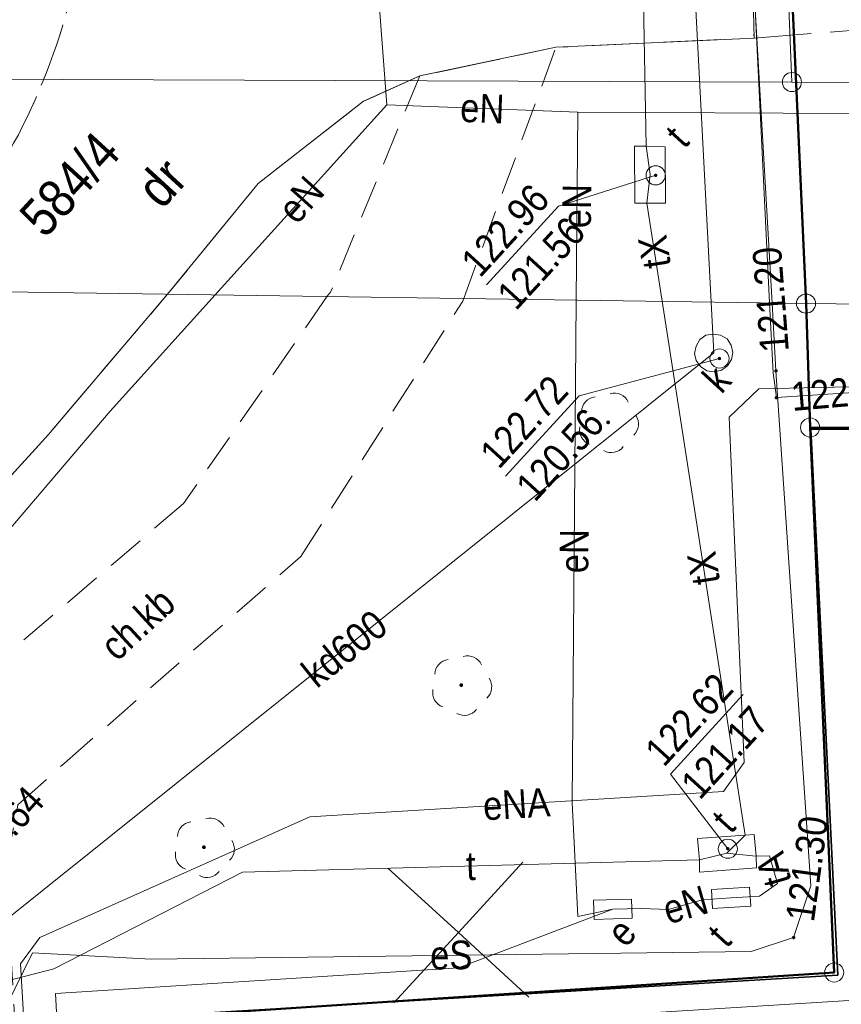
# Model space of a CAD drawing. Header units: metres. Extents: x 0 to 6446955, y 0 to 5658558.
# Tile 173 of 188: x 6441888 to 6441910, y 5654255 to 5654281. Entities that reach past the tile are written whole.
import ezdxf
from ezdxf.enums import TextEntityAlignment as Align

# ---------------------------------------------------------------- set-up
doc = ezdxf.new("R2010")
doc.units = ezdxf.units.M
doc.header["$MEASUREMENT"] = 0
for name, pattern in [('1.0_0.5', [1.5, 1, -0.5]), ('1.5_0.5', [2, 1.5, -0.5]), ('219-500', [0]), ('PRZER3-1', [4, 3, -1])]:
    doc.linetypes.add(name, pattern=pattern)
doc.layers.get('0').update_dxf_attribs({"color": 2, "linetype": 'CONTINUOUS', "lineweight": 5})
for name, color, linetype in [('202-punkt graniczny', 7, 'CONTINUOUS'), ('209-oznaczenie konturu klasyfikacyjnego', 7, 'CONTINUOUS'), ('211-numer działki ewidencyjnej', 7, 'CONTINUOUS'), ('218-kontur użytku gruntowego', 7, 'CONTINUOUS'), ('219-działka ewidencyjna', 7, 'CONTINUOUS'), ('chodnik', 7, 'CONTINUOUS'), ('chodnik-Atr17', 7, 'CONTINUOUS'), ('jezdnia', 7, 'CONTINUOUS'), ('komora podziemna', 7, 'CONTINUOUS'), ('krawężnik', 7, 'CONTINUOUS'), ('ogrodzenie trwałe', 7, 'CONTINUOUS'), ('przewód elektroenergetyczny podziemny', 7, 'CONTINUOUS'), ('przewód elektroenergetyczny podziemny-Atr1', 7, 'CONTINUOUS'), ('przewód kanalizacyjny', 7, 'CONTINUOUS'), ('przewód kanalizacyjny-Atr1', 7, 'CONTINUOUS'), ('przewód telekomunikacyjny podziemny', 7, 'CONTINUOUS'), ('przewód telekomunikacyjny podziemny-Atr1', 7, 'CONTINUOUS'), ('przewód wodociągowy', 7, 'CONTINUOUS'), ('rzedna', 7, 'CONTINUOUS'), ('rzedna-Atr2', 7, 'CONTINUOUS'), ('rzedna-Atr3', 7, 'CONTINUOUS'), ('szafa elektroenergetyczna lub kontener', 7, 'CONTINUOUS'), ('szafa elektroenergetyczna lub kontener-Atr17', 7, 'CONTINUOUS'), ('szafa telekomunikacyjna lub kontener', 7, 'CONTINUOUS'), ('szafa telekomunikacyjna lub kontener-Atr17', 7, 'CONTINUOUS'), ('właz do komory lub kanału - okrągły', 7, 'CONTINUOUS'), ('właz do komory lub kanału - okrągły-Atr17', 7, 'CONTINUOUS')]:
    doc.layers.add(name, color=color, linetype=linetype)
doc.layers.add('z - kartowanie', color=1, linetype='CONTINUOUS', lineweight=5)
doc.layers.add('z - MPZT', color=121, linetype='PRZER3-1', lineweight=18)
doc.styles.add('MapaZas', font='geodezja.shx', dxfattribs={"width": 0.9})
doc.linetypes.add('902-500', pattern='A,3.75,0,[1,ksztalty.shx,S=0.5,R=0,X=0,Y=0],3.75', length=7.5)

# ---------------------------------------------------------------- blocks, each defined once
blk = doc.blocks.new('202')
at = {"color": 0, "linetype": 'Continuous', "lineweight": 0}
blk.add_circle((0, 0), 0.25, dxfattribs=at)
blk = doc.blocks.new('PW01')
at = {"linetype": 'Continuous', "lineweight": 13}
h = blk.add_hatch(color=0, dxfattribs=at)
edge = h.paths.add_edge_path()
edge.add_arc((0, 0), 0.045, 0, 360)
blk = doc.blocks.new('US22')
at = {"color": 0, "linetype": 'Continuous', "lineweight": 13}
blk.add_circle((0, 0), 0.25, dxfattribs=at)
blk = doc.blocks.new('US20')
at = {"color": 0, "linetype": 'Continuous', "lineweight": 13}
for p, q in [((-0.5, -0.25), (-0.5, 0.25)), ((-0.5, 0.25), (0.5, 0.25)), ((0.5, -0.25), (0.5, 0.25)), ((-0.5, -0.25), (0.5, -0.25))]:
    blk.add_line(p, q, dxfattribs=at)
blk = doc.blocks.new('US18')
at = {"color": 0, "linetype": 'Continuous', "lineweight": 13}
for p, q in [((-0.5, -0.25), (-0.5, 0.25)), ((-0.5, 0.25), (0.5, 0.25)), ((0.5, -0.25), (0.5, 0.25)), ((-0.5, -0.25), (0.5, -0.25))]:
    blk.add_line(p, q, dxfattribs=at)
blk = doc.blocks.new('OP021')
at = {"linetype": 'Continuous', "lineweight": 13}
h = blk.add_hatch(color=0, dxfattribs=at)
edge = h.paths.add_edge_path()
edge.add_arc((0, 0), 0.05, 0, 360)
at = {"color": 0, "linetype": 'Continuous', "lineweight": 13}
for centre, start, end in [((0, 0.4), 49.272, 130.728), ((-0.38, 0.124), 121.308, 202.548), ((0.38, 0.124), 337.452, 58.692), ((-0.235, -0.324), 193.221, 274.871), ((0.235, -0.324), 265.129, 346.779)]:
    blk.add_arc(centre, 0.4, start, end, dxfattribs=at)

msp = doc.modelspace()

# ---------------------------------------------------------------- linework, layer by layer
at = {"color": 0, "lineweight": 13}
for p, q in [((6441899.735, 5654257.259), (6441897.891, 5654258.948)), ((6441899.735, 5654257.259), (6441897.891, 5654258.948)), ((6441899.735, 5654257.259), (6441897.891, 5654258.948)), ((6441899.735, 5654257.259), (6441897.891, 5654258.948)), ((6441899.735, 5654257.259), (6441901.423, 5654259.103)), ((6441899.735, 5654257.259), (6441901.423, 5654259.103)), ((6441899.735, 5654257.259), (6441901.423, 5654259.103)), ((6441899.735, 5654257.259), (6441901.423, 5654259.103)), ((6441898.047, 5654255.416), (6441899.735, 5654257.259)), ((6441898.047, 5654255.416), (6441899.735, 5654257.259)), ((6441898.047, 5654255.416), (6441899.735, 5654257.259)), ((6441898.047, 5654255.416), (6441899.735, 5654257.259)), ((6441901.579, 5654255.571), (6441899.735, 5654257.259)), ((6441901.579, 5654255.571), (6441899.735, 5654257.259)), ((6441901.579, 5654255.571), (6441899.735, 5654257.259)), ((6441901.579, 5654255.571), (6441899.735, 5654257.259))]:
    msp.add_line(p, q, dxfattribs=at)
at = {"layer": '218-kontur użytku gruntowego', "color": 3, "linetype": 'Continuous', "lineweight": 13}
for points in [[(6441940.59, 5654270.378), (6441908.941, 5654270.483)], [(6441908.941, 5654270.483), (6441940.59, 5654270.378)]]:
    msp.add_lwpolyline(points, dxfattribs=at)
at = {"layer": '218-kontur użytku gruntowego', "color": 3, "linetype": 'Continuous', "lineweight": 13, "flags": 128}
for points in [[(6441908.941, 5654270.483), (6441909.57, 5654256.213)], [(6441909.57, 5654256.213), (6441908.941, 5654270.483)], [(6441909.57, 5654256.213), (6441889.774, 5654254.91)], [(6441889.774, 5654254.91), (6441909.57, 5654256.213)]]:
    msp.add_lwpolyline(points, dxfattribs=at)
at = {"layer": '219-działka ewidencyjna', "color": 3, "linetype": '219-500', "lineweight": 13, "flags": 128}
for points in [[(6441907.59, 5654301.156), (6441908.465, 5654279.529)], [(6441855.946, 5654279.714), (6441908.465, 5654279.529)], [(6441908.465, 5654279.529), (6441935.395, 5654279.413)], [(6441908.834, 5654273.727), (6441856.105, 5654274.497)], [(6441908.834, 5654273.727), (6441908.941, 5654270.483)], [(6441935.545, 5654273.432), (6441908.834, 5654273.727)], [(6441908.941, 5654270.483), (6441909.57, 5654256.213)], [(6441909.57, 5654256.213), (6441889.774, 5654254.91)]]:
    msp.add_lwpolyline(points, dxfattribs=at)
at = {"layer": '219-działka ewidencyjna', "color": 3, "linetype": '219-500', "lineweight": 13}
msp.add_lwpolyline([(6441908.941, 5654270.483), (6441940.59, 5654270.378)], dxfattribs=at)
at = {"layer": 'chodnik', "color": 7, "linetype": '1.0_0.5', "lineweight": 13}
for points in [[(6441902.288, 5654280.439), (6441898.726, 5654279.687), (6441896.392, 5654274.028), (6441896.305, 5654273.918), (6441892.545, 5654268.494), (6441887.927, 5654264.546), (6441883.766, 5654262.119), (6441883.271, 5654258.884), (6441884.847, 5654258.932), (6441885.913, 5654258.689), (6441886.269, 5654257.834), (6441886.912, 5654246.941), (6441888.592, 5654216.184), (6441888.817, 5654211.832)], [(6441890.47, 5654211.832), (6441890.24, 5654216.221), (6441888.591, 5654246.895), (6441887.894, 5654259.017), (6441888.207, 5654260.602), (6441889.419, 5654261.689), (6441895.614, 5654267.107), (6441899.849, 5654273.791), (6441902.288, 5654280.439)]]:
    msp.add_lwpolyline(points, dxfattribs=at)
at = {"layer": 'jezdnia', "color": 7, "linetype": '1.5_0.5', "lineweight": 13, "flags": 128}
for points in [[(6441906.123, 5654290.758), (6441902.249, 5654290.983), (6441898.951, 5654291.602), (6441896.418, 5654292.878), (6441893.819, 5654295.312), (6441893.001, 5654296.373), (6441891.418, 5654298.879), (6441889.467, 5654301.249), (6441886.142, 5654304.09), (6441884.108, 5654305.925), (6441881.86, 5654308.743), (6441880.987, 5654310.424), (6441879.277, 5654301.834), (6441879.501, 5654301.738), (6441879.738, 5654301.642), (6441879.97, 5654301.539), (6441880.215, 5654301.436), (6441880.446, 5654301.333), (6441880.663, 5654301.216), (6441880.902, 5654301.106), (6441881.119, 5654300.988), (6441881.344, 5654300.863), (6441881.555, 5654300.738), (6441881.78, 5654300.614), (6441882.223, 5654300.343), (6441882.435, 5654300.204), (6441882.646, 5654300.064), (6441882.858, 5654299.925), (6441883.056, 5654299.771), (6441883.274, 5654299.625), (6441883.465, 5654299.463), (6441883.67, 5654299.317), (6441883.861, 5654299.155), (6441884.066, 5654298.994), (6441884.251, 5654298.826), (6441884.449, 5654298.657), (6441884.634, 5654298.488), (6441884.818, 5654298.32), (6441885.003, 5654298.137), (6441885.181, 5654297.96), (6441885.366, 5654297.778), (6441885.537, 5654297.594), (6441885.715, 5654297.404), (6441885.879, 5654297.213), (6441886.043, 5654297.022), (6441886.207, 5654296.831), (6441886.372, 5654296.626), (6441886.536, 5654296.435), (6441886.687, 5654296.229), (6441886.837, 5654296.023), (6441886.988, 5654295.818), (6441887.131, 5654295.619), (6441887.268, 5654295.398), (6441887.412, 5654295.185), (6441887.542, 5654294.971), (6441887.686, 5654294.758), (6441887.816, 5654294.545), (6441887.939, 5654294.309), (6441888.069, 5654294.096), (6441888.178, 5654293.874), (6441888.404, 5654293.41), (6441888.52, 5654293.181), (6441888.622, 5654292.952), (6441888.731, 5654292.716), (6441888.826, 5654292.494), (6441888.915, 5654292.25), (6441889.017, 5654292.021), (6441889.099, 5654291.77), (6441889.275, 5654291.297), (6441889.343, 5654291.045), (6441889.424, 5654290.808), (6441889.492, 5654290.556), (6441889.566, 5654290.311), (6441889.627, 5654290.066), (6441889.68, 5654289.814), (6441889.741, 5654289.569), (6441889.78, 5654289.316), (6441889.834, 5654289.063), (6441889.887, 5654288.811), (6441889.927, 5654288.558), (6441889.959, 5654288.311), (6441889.998, 5654288.058), (6441890.017, 5654287.797), (6441890.049, 5654287.551), (6441890.074, 5654287.297), (6441890.093, 5654287.036), (6441890.104, 5654286.782), (6441890.115, 5654286.528), (6441890.123, 5654286.018), (6441890.121, 5654285.763), (6441890.111, 5654285.501), (6441890.108, 5654285.246), (6441890.098, 5654284.998), (6441890.049, 5654284.486), (6441890.032, 5654284.231), (6441890.008, 5654283.982), (6441889.963, 5654283.725), (6441889.931, 5654283.469), (6441889.9, 5654283.213), (6441889.848, 5654282.963), (6441889.809, 5654282.713), (6441889.749, 5654282.47), (6441889.704, 5654282.213), (6441889.644, 5654281.97), (6441889.577, 5654281.719), (6441889.51, 5654281.469), (6441889.442, 5654281.232), (6441889.376, 5654280.981), (6441889.295, 5654280.73), (6441889.213, 5654280.493), (6441889.132, 5654280.256), (6441889.043, 5654280.011), (6441888.954, 5654279.781), (6441888.859, 5654279.543), (6441888.756, 5654279.298), (6441888.66, 5654279.06), (6441888.55, 5654278.836), (6441888.447, 5654278.605), (6441888.33, 5654278.373), (6441888.219, 5654278.149), (6441888.095, 5654277.924), (6441887.97, 5654277.699), (6441887.853, 5654277.467), (6441887.714, 5654277.256), (6441887.589, 5654277.031), (6441887.45, 5654276.82), (6441887.331, 5654276.63), (6441887.197, 5654276.455), (6441887.085, 5654276.273), (6441886.958, 5654276.09), (6441886.824, 5654275.914), (6441886.691, 5654275.739), (6441886.549, 5654275.57), (6441886.415, 5654275.394), (6441886.282, 5654275.218), (6441886.133, 5654275.056), (6441885.992, 5654274.887), (6441885.843, 5654274.725), (6441885.695, 5654274.548), (6441885.547, 5654274.386), (6441885.391, 5654274.23), (6441885.242, 5654274.082), (6441885.059, 5654273.897), (6441884.883, 5654273.72), (6441884.692, 5654273.555), (6441884.508, 5654273.385), (6441884.318, 5654273.206), (6441884.127, 5654273.042), (6441883.936, 5654272.878), (6441883.73, 5654272.727), (6441883.539, 5654272.563), (6441883.333, 5654272.413), (6441883.128, 5654272.262), (6441882.915, 5654272.118), (6441882.709, 5654271.968), (6441882.503, 5654271.831), (6441882.29, 5654271.687), (6441882.09, 5654271.558), (6441881.862, 5654271.428), (6441881.648, 5654271.298), (6441881.427, 5654271.175), (6441881.2, 5654271.045), (6441880.971, 5654270.928), (6441880.75, 5654270.805), (6441880.528, 5654270.697), (6441880.299, 5654270.595), (6441880.078, 5654270.486), (6441879.834, 5654270.383), (6441879.605, 5654270.281), (6441879.361, 5654270.192), (6441879.139, 5654270.098), (6441878.895, 5654270.009), (6441878.658, 5654269.928), (6441878.414, 5654269.839), (6441878.17, 5654269.765), (6441877.94, 5654269.691), (6441877.695, 5654269.616), (6441877.443, 5654269.549), (6441877.206, 5654269.482), (6441876.96, 5654269.435), (6441876.715, 5654269.375), (6441876.47, 5654269.315), (6441876.21, 5654269.268), (6441875.971, 5654269.229), (6441875.719, 5654269.175), (6441875.458, 5654269.143), (6441875.219, 5654269.104), (6441874.973, 5654269.072), (6441874.712, 5654269.053), (6441874.466, 5654269.021), (6441874.219, 5654269.003), (6441873.95, 5654268.991), (6441873.703, 5654268.973), (6441873.456, 5654268.97), (6441873.187, 5654268.972), (6441872.939, 5654268.968), (6441872.691, 5654268.978), (6441872.429, 5654268.988), (6441872.166, 5654268.998), (6441871.925, 5654269.015), (6441871.662, 5654269.039), (6441871.406, 5654269.056), (6441871.157, 5654269.095), (6441870.665, 5654263.389), (6441872.153, 5654263.993), (6441874.163, 5654263.997), (6441876.166, 5654264.17), (6441877.809, 5654263.655), (6441885.918, 5654266.914), (6441889.004, 5654270.299), (6441892.126, 5654273.975), (6441894.497, 5654276.875), (6441897.255, 5654279.028), (6441898.726, 5654279.687), (6441902.288, 5654280.439), (6441907.473, 5654280.681), (6441907.391, 5654284.783), (6441902.814, 5654284.73), (6441898.865, 5654284.726), (6441896.36, 5654284.715), (6441895.918, 5654284.794), (6441895.715, 5654284.884), (6441895.377, 5654285.181), (6441895.248, 5654285.366), (6441895.168, 5654285.575), (6441895.116, 5654285.799), (6441895.113, 5654286.019), (6441895.146, 5654286.247), (6441895.214, 5654286.455), (6441895.326, 5654286.651), (6441895.467, 5654286.82), (6441896.054, 5654287.15), (6441898.835, 5654287.181), (6441902.818, 5654287.208), (6441907.355, 5654287.216)], [(6441890.111, 5654285.501), (6441887.921, 5654285.405), (6441887.904, 5654285.149), (6441887.887, 5654284.894), (6441887.87, 5654284.638), (6441887.845, 5654284.389), (6441887.807, 5654284.14), (6441887.776, 5654283.884), (6441887.737, 5654283.634), (6441887.692, 5654283.377), (6441887.653, 5654283.128), (6441887.586, 5654282.877), (6441887.534, 5654282.627), (6441887.481, 5654282.377), (6441887.414, 5654282.141), (6441887.34, 5654281.883), (6441887.273, 5654281.646), (6441887.198, 5654281.402), (6441887.117, 5654281.165), (6441887.028, 5654280.92), (6441886.94, 5654280.676), (6441886.837, 5654280.445), (6441886.749, 5654280.2), (6441886.638, 5654279.976), (6441886.543, 5654279.738), (6441886.425, 5654279.521), (6441886.322, 5654279.29), (6441886.198, 5654279.051), (6441886.073, 5654278.826), (6441885.955, 5654278.608), (6441885.823, 5654278.39), (6441885.691, 5654278.172), (6441885.545, 5654277.953), (6441885.407, 5654277.728), (6441885.253, 5654277.516), (6441885.1, 5654277.304), (6441884.939, 5654277.098), (6441884.779, 5654276.879), (6441884.611, 5654276.68), (6441884.45, 5654276.475), (6441884.275, 5654276.255), (6441884.092, 5654276.07), (6441883.924, 5654275.872), (6441883.735, 5654275.679), (6441883.552, 5654275.494), (6441883.361, 5654275.316), (6441883.178, 5654275.131), (6441882.981, 5654274.959), (6441882.783, 5654274.788), (6441882.571, 5654274.616), (6441882.373, 5654274.444), (6441882.161, 5654274.286), (6441881.956, 5654274.122), (6441881.743, 5654273.978), (6441881.537, 5654273.827), (6441881.324, 5654273.683), (6441881.111, 5654273.539), (6441880.898, 5654273.395), (6441880.67, 5654273.265), (6441880.456, 5654273.135), (6441880.228, 5654273.019), (6441880.007, 5654272.896), (6441879.772, 5654272.773), (6441879.543, 5654272.656), (6441879.307, 5654272.547), (6441879.085, 5654272.452), (6441878.849, 5654272.343), (6441878.613, 5654272.247), (6441878.369, 5654272.145), (6441878.126, 5654272.056), (6441877.895, 5654271.982), (6441877.652, 5654271.893), (6441877.4, 5654271.812), (6441877.156, 5654271.737), (6441876.904, 5654271.669), (6441876.666, 5654271.616), (6441876.421, 5654271.542), (6441876.161, 5654271.495), (6441875.916, 5654271.435), (6441875.663, 5654271.395), (6441875.403, 5654271.349), (6441875.158, 5654271.302), (6441874.904, 5654271.277), (6441874.644, 5654271.244), (6441874.39, 5654271.219), (6441874.129, 5654271.2), (6441873.882, 5654271.182), (6441873.628, 5654271.171), (6441873.366, 5654271.167), (6441873.125, 5654271.17), (6441872.87, 5654271.173), (6441872.608, 5654271.183), (6441872.36, 5654271.193), (6441872.104, 5654271.21), (6441871.863, 5654271.228), (6441871.607, 5654271.259), (6441871.35, 5654271.29), (6441871.108, 5654271.322), (6441870.845, 5654271.36), (6441870.595, 5654271.399), (6441870.353, 5654271.445), (6441870.103, 5654271.497), (6441869.852, 5654271.564), (6441869.602, 5654271.617), (6441869.359, 5654271.677), (6441869.122, 5654271.744), (6441868.878, 5654271.818), (6441868.627, 5654271.899), (6441868.397, 5654271.974), (6441868.146, 5654272.055), (6441867.915, 5654272.144), (6441867.685, 5654272.233), (6441867.44, 5654272.335), (6441867.209, 5654272.439), (6441866.978, 5654272.542), (6441866.747, 5654272.645), (6441866.522, 5654272.755), (6441866.305, 5654272.873), (6441866.073, 5654272.99), (6441865.856, 5654273.108), (6441865.623, 5654273.239), (6441865.412, 5654273.379), (6441865.201, 5654273.504), (6441864.99, 5654273.643), (6441864.778, 5654273.782), (6441864.567, 5654273.922), (6441864.369, 5654274.076), (6441864.157, 5654274.229), (6441863.959, 5654274.383), (6441863.798, 5654274.504), (6441863.643, 5654274.646), (6441863.482, 5654274.78), (6441863.327, 5654274.908), (6441863.173, 5654275.049), (6441863.018, 5654275.191), (6441862.87, 5654275.326), (6441862.722, 5654275.476), (6441861.207, 5654273.88), (6441861.392, 5654273.697), (6441861.576, 5654273.528), (6441861.761, 5654273.345), (6441861.952, 5654273.184), (6441862.151, 5654273.016), (6441862.342, 5654272.854), (6441862.547, 5654272.693), (6441862.745, 5654272.539), (6441862.951, 5654272.378), (6441863.148, 5654272.224), (6441863.36, 5654272.085), (6441863.564, 5654271.938), (6441863.783, 5654271.792), (6441863.995, 5654271.653), (6441864.213, 5654271.521), (6441864.424, 5654271.382), (6441864.656, 5654271.25), (6441864.881, 5654271.126), (6441865.099, 5654271.008), (6441865.331, 5654270.891), (6441865.548, 5654270.773), (6441865.786, 5654270.663), (6441866.011, 5654270.553), (6441866.249, 5654270.443), (6441866.48, 5654270.34), (6441866.718, 5654270.244), (6441866.956, 5654270.148), (6441867.186, 5654270.059), (6441867.431, 5654269.971), (6441867.675, 5654269.883), (6441867.912, 5654269.801), (6441868.163, 5654269.734), (6441868.4, 5654269.653), (6441868.651, 5654269.586), (6441868.895, 5654269.512), (6441869.145, 5654269.459), (6441869.388, 5654269.399), (6441869.638, 5654269.346), (6441869.896, 5654269.287), (6441870.138, 5654269.241), (6441870.395, 5654269.196), (6441870.651, 5654269.164), (6441870.908, 5654269.119), (6441871.157, 5654269.095), (6441871.406, 5654269.056), (6441871.662, 5654269.039), (6441871.925, 5654269.015), (6441872.166, 5654268.998), (6441872.429, 5654268.988), (6441872.691, 5654268.978), (6441872.939, 5654268.968), (6441873.187, 5654268.972), (6441873.456, 5654268.97), (6441873.703, 5654268.973), (6441873.95, 5654268.991), (6441874.219, 5654269.003), (6441874.466, 5654269.021), (6441874.712, 5654269.053), (6441874.973, 5654269.072), (6441875.219, 5654269.104), (6441875.458, 5654269.143), (6441875.719, 5654269.175), (6441875.971, 5654269.229), (6441876.21, 5654269.268), (6441876.47, 5654269.315), (6441876.715, 5654269.375), (6441876.96, 5654269.435), (6441877.206, 5654269.482), (6441877.443, 5654269.549), (6441877.695, 5654269.616), (6441877.94, 5654269.691), (6441878.17, 5654269.765), (6441878.414, 5654269.839), (6441878.658, 5654269.928), (6441878.895, 5654270.009), (6441879.139, 5654270.098), (6441879.361, 5654270.192), (6441879.605, 5654270.281), (6441879.834, 5654270.383), (6441880.078, 5654270.486), (6441880.299, 5654270.595), (6441880.528, 5654270.697), (6441880.75, 5654270.805), (6441880.971, 5654270.928), (6441881.2, 5654271.045), (6441881.427, 5654271.175), (6441881.648, 5654271.298), (6441881.862, 5654271.428), (6441882.09, 5654271.558), (6441882.29, 5654271.687), (6441882.503, 5654271.831), (6441882.709, 5654271.968), (6441882.915, 5654272.118), (6441883.128, 5654272.262), (6441883.333, 5654272.413), (6441883.539, 5654272.563), (6441883.73, 5654272.727), (6441883.936, 5654272.878), (6441884.127, 5654273.042), (6441884.318, 5654273.206), (6441884.508, 5654273.385), (6441884.692, 5654273.555), (6441884.883, 5654273.72), (6441885.059, 5654273.897), (6441885.242, 5654274.082), (6441885.391, 5654274.23), (6441885.547, 5654274.386), (6441885.695, 5654274.548), (6441885.843, 5654274.725), (6441885.992, 5654274.887), (6441886.133, 5654275.056), (6441886.282, 5654275.218), (6441886.415, 5654275.394), (6441886.549, 5654275.57), (6441886.691, 5654275.739), (6441886.824, 5654275.914), (6441886.958, 5654276.09), (6441887.085, 5654276.273), (6441887.197, 5654276.455), (6441887.331, 5654276.63), (6441887.45, 5654276.82), (6441887.589, 5654277.031), (6441887.714, 5654277.256), (6441887.853, 5654277.467), (6441887.97, 5654277.699), (6441888.095, 5654277.924), (6441888.219, 5654278.149), (6441888.33, 5654278.373), (6441888.447, 5654278.605), (6441888.55, 5654278.836), (6441888.66, 5654279.06), (6441888.756, 5654279.298), (6441888.859, 5654279.543), (6441888.954, 5654279.781), (6441889.043, 5654280.011), (6441889.132, 5654280.256), (6441889.213, 5654280.493), (6441889.295, 5654280.73), (6441889.376, 5654280.981), (6441889.442, 5654281.232), (6441889.51, 5654281.469), (6441889.577, 5654281.719), (6441889.644, 5654281.97), (6441889.704, 5654282.213), (6441889.749, 5654282.47), (6441889.809, 5654282.713), (6441889.848, 5654282.963), (6441889.9, 5654283.213), (6441889.931, 5654283.469), (6441889.963, 5654283.725), (6441890.008, 5654283.982), (6441890.032, 5654284.231), (6441890.049, 5654284.486), (6441890.074, 5654284.735), (6441890.098, 5654284.998), (6441890.108, 5654285.246)]]:
    msp.add_lwpolyline(points, close=True, dxfattribs=at)
at = {"layer": 'jezdnia', "color": 7, "linetype": '1.5_0.5', "lineweight": 13}
msp.add_lwpolyline([(6441940.578, 5654288.032), (6441927.188, 5654288.486), (6441906.123, 5654290.758), (6441907.355, 5654287.216), (6441907.391, 5654284.783), (6441907.473, 5654280.681), (6441926.899, 5654282.202), (6441940.582, 5654282.36)], dxfattribs=at)
at = {"layer": 'komora podziemna', "color": 30, "linetype": 'Continuous', "lineweight": 13, "flags": 128}
for points in [[(6441905.158, 5654276.361), (6441904.351, 5654276.354), (6441904.349, 5654277.847), (6441904.646, 5654277.846), (6441905.149, 5654277.833)], [(6441905.99, 5654259.722), (6441907.239, 5654259.812), (6441907.479, 5654259.823), (6441907.532, 5654259.259), (6441907.538, 5654258.955), (6441906.05, 5654258.84), (6441906.05, 5654259.166)]]:
    msp.add_lwpolyline(points, close=True, dxfattribs=at)
at = {"layer": 'komora podziemna', "color": 32, "linetype": 'Continuous', "lineweight": 13, "flags": 128}
msp.add_lwpolyline([(6441906.598, 5654272.9), (6441906.766, 5654272.801), (6441906.872, 5654272.636), (6441906.916, 5654272.446), (6441906.881, 5654272.261), (6441906.782, 5654272.094), (6441906.625, 5654271.981), (6441906.428, 5654271.944), (6441906.236, 5654271.971), (6441906.075, 5654272.077), (6441905.962, 5654272.235), (6441905.919, 5654272.424), (6441905.96, 5654272.617), (6441906.058, 5654272.784), (6441906.216, 5654272.897), (6441906.406, 5654272.927)], close=True, dxfattribs=at)
at = {"layer": 'krawężnik', "color": 7, "linetype": 'Continuous', "lineweight": 13, "flags": 128}
for points in [[(6441907.473, 5654280.681), (6441902.288, 5654280.439), (6441898.726, 5654279.687), (6441897.255, 5654279.028), (6441894.497, 5654276.875), (6441892.126, 5654273.975)], [(6441892.126, 5654273.975), (6441889.004, 5654270.299), (6441885.918, 5654266.914), (6441883.766, 5654262.119), (6441883.271, 5654258.884)]]:
    msp.add_lwpolyline(points, dxfattribs=at)
at = {"layer": 'ogrodzenie trwałe', "color": 7, "linetype": '902-500', "lineweight": 35}
for points in [[(6441940.59, 5654270.326), (6441908.957, 5654270.441), (6441909.665, 5654256.14)], [(6441892.025, 5654211.832), (6441889.715, 5654254.95), (6441909.665, 5654256.14)]]:
    msp.add_lwpolyline(points, dxfattribs=at)
at = {"layer": 'przewód elektroenergetyczny podziemny', "color": 1, "linetype": 'Continuous', "lineweight": 13}
for points in [[(6441907.949, 5654273.738), (6441906.127, 5654305.303), (6441905.486, 5654319.353), (6441905.122, 5654320.243), (6441903.44, 5654320.494), (6441895.958, 5654320.674), (6441886.928, 5654320.156), (6441885.207, 5654320.823), (6441885.141, 5654321.995), (6441883.375, 5654351.84)], [(6441907.877, 5654273.749), (6441906.575, 5654300.432), (6441905.245, 5654320.17), (6441885.8, 5654319.901), (6441883.931, 5654351.84)], [(6441940.589, 5654271.675), (6441913.845, 5654271.648), (6441908.058, 5654271.265), (6441907.972, 5654271.913), (6441907.877, 5654273.749)], [(6441890.719, 5654211.832), (6441890.559, 5654213.623), (6441889.482, 5654235.977), (6441888.277, 5654256.443), (6441888.784, 5654257.131), (6441895.85, 5654260.288), (6441906.672, 5654260.955), (6441907.212, 5654261.708), (6441906.827, 5654270.751), (6441907.602, 5654271.493), (6441921.454, 5654271.799), (6441940.589, 5654271.576)]]:
    msp.add_lwpolyline(points, dxfattribs=at)
at = {"layer": 'przewód elektroenergetyczny podziemny', "color": 1, "linetype": 'Continuous', "lineweight": 13, "flags": 128}
for points in [[(6441897.326, 5654286.081), (6441897.86, 5654278.934)], [(6441897.86, 5654278.934), (6441893.373, 5654273.959)], [(6441897.86, 5654278.934), (6441902.859, 5654278.737)], [(6441902.859, 5654278.737), (6441902.814, 5654273.816)], [(6441902.859, 5654278.737), (6441926.143, 5654278.623)], [(6441893.373, 5654273.959), (6441890.619, 5654270.908), (6441883.855, 5654262.973), (6441879.329, 5654262.249), (6441875.432, 5654261.872)], [(6441889.571, 5654238.147), (6441887.888, 5654255.308), (6441888.59, 5654256.726), (6441891.697, 5654256.566), (6441907.401, 5654256.762), (6441908.51, 5654257.129), (6441908.961, 5654258.48), (6441908.048, 5654271.966), (6441907.949, 5654273.738)], [(6441902.814, 5654273.816), (6441902.714, 5654260.661), (6441902.859, 5654257.68), (6441903.778, 5654257.869)], [(6441903.778, 5654257.869), (6441904.528, 5654257.888), (6441905.236, 5654257.863), (6441906.117, 5654258.114), (6441906.872, 5654258.168)], [(6441891.845, 5654221.395), (6441891.039, 5654221.374), (6441889.189, 5654255.662), (6441899.741, 5654256.332), (6441903.778, 5654257.869)]]:
    msp.add_lwpolyline(points, dxfattribs=at)
at = {"layer": 'przewód kanalizacyjny', "color": 34, "linetype": 'Continuous', "lineweight": 13, "flags": 128}
for points in [[(6441906.348, 5654273.766), (6441905.442, 5654291.11)], [(6441906.42, 5654272.439), (6441906.348, 5654273.766)], [(6441887.08, 5654256.943), (6441906.42, 5654272.439)]]:
    msp.add_lwpolyline(points, dxfattribs=at)
at = {"layer": 'przewód telekomunikacyjny podziemny', "color": 30, "linetype": 'Continuous', "lineweight": 13, "flags": 128}
for points in [[(6441904.757, 5654277.108), (6441904.646, 5654277.846), (6441904.376, 5654292.507), (6441905.357, 5654299.798), (6441904.89, 5654300.117)], [(6441905.066, 5654273.788), (6441904.669, 5654276.361), (6441904.757, 5654277.108)], [(6441906.764, 5654259.339), (6441907.239, 5654259.812), (6441905.066, 5654273.788)], [(6441906.764, 5654259.339), (6441906.05, 5654259.166), (6441894.081, 5654258.844), (6441889.146, 5654256.312), (6441885.829, 5654255.458), (6441885.457, 5654255.066)], [(6441906.764, 5654259.339), (6441907.518, 5654259.259), (6441907.878, 5654259.267), (6441908.087, 5654258.547), (6441907.62, 5654258.216), (6441906.872, 5654258.168)]]:
    msp.add_lwpolyline(points, dxfattribs=at)
at = {"layer": 'przewód wodociągowy', "color": 5, "linetype": 'Continuous', "lineweight": 13}
msp.add_lwpolyline([(6441896.564, 5654211.832), (6441896.185, 5654226.654), (6441894.893, 5654254.548), (6441910.521, 5654255.519), (6441910.041, 5654269.151), (6441940.591, 5654268.933)], dxfattribs=at)
at = {"layer": 'rzedna-Atr2', "color": 7, "lineweight": 13, "flags": 128}
for points in [[(6441904.899, 5654277.086), (6441902.358, 5654276.28), (6441900.474, 5654274.222)], [(6441906.569, 5654272.29), (6441902.896, 5654271.314), (6441900.968, 5654269.209)], [(6441906.787, 5654259.453), (6441905.285, 5654261.411), (6441907.191, 5654263.492)]]:
    msp.add_lwpolyline(points, dxfattribs=at)
at = {"layer": 'z - MPZT', "linetype": 'Continuous', "lineweight": 50}
for points in [[(6441906.63, 5654315.293), (6441907.59, 5654301.156), (6441908.834, 5654273.727), (6441908.941, 5654270.483), (6441909.57, 5654256.213), (6441889.774, 5654254.91), (6441890.84, 5654235.069)], [(6441908.941, 5654270.483), (6441936.221, 5654270.393)]]:
    msp.add_lwpolyline(points, dxfattribs=at)

# ---------------------------------------------------------------- block references
at = {"layer": '202-punkt graniczny', "color": 3, "linetype": 'Continuous', "lineweight": 13, "rotation": 47.52228373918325}
for p in [(6441908.465, 5654279.529), (6441908.834, 5654273.727), (6441908.941, 5654270.483), (6441909.57, 5654256.213)]:
    msp.add_blockref('202', p, dxfattribs=at)
at = {"layer": 'rzedna', "color": 30, "linetype": 'Continuous', "lineweight": 13, "rotation": 47.52228373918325}
for p in [(6441904.899, 5654277.086), (6441906.787, 5654259.453)]:
    msp.add_blockref('PW01', p, dxfattribs=at)
at = {"layer": 'rzedna', "color": 34, "linetype": 'Continuous', "lineweight": 13, "rotation": 47.52228373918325}
msp.add_blockref('PW01', (6441906.569, 5654272.29), dxfattribs=at)
at = {"layer": 'rzedna', "color": 1, "linetype": 'Continuous', "lineweight": 13, "rotation": 47.52228373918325}
for p in [(6441908.048, 5654271.966), (6441908.058, 5654271.265), (6441908.51, 5654257.129)]:
    msp.add_blockref('PW01', p, dxfattribs=at)
at = {"layer": 'szafa elektroenergetyczna lub kontener', "color": 1, "linetype": 'Continuous', "lineweight": 13, "rotation": 181.7522837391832}
msp.add_blockref('US18', (6441903.778, 5654257.869), dxfattribs=at)
at = {"layer": 'szafa telekomunikacyjna lub kontener', "color": 30, "linetype": 'Continuous', "lineweight": 13, "rotation": 3.842283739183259}
msp.add_blockref('US20', (6441906.872, 5654258.168), dxfattribs=at)
at = {"layer": 'właz do komory lub kanału - okrągły', "color": 7, "linetype": 'Continuous', "lineweight": 13, "rotation": 47.52228373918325}
for p in [(6441904.899, 5654277.086), (6441906.569, 5654272.29), (6441906.787, 5654259.453)]:
    msp.add_blockref('US22', p, dxfattribs=at)
at = {"layer": 'z - kartowanie', "color": 94, "linetype": 'Continuous', "lineweight": 13, "rotation": 47.52228373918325}
for p in [(6441903.655, 5654270.618), (6441899.811, 5654263.739), (6441893.076, 5654259.493)]:
    msp.add_blockref('OP021', p, dxfattribs=at)

# ---------------------------------------------------------------- texts
at = {"layer": '209-oznaczenie konturu klasyfikacyjnego', "color": 3, "linetype": 'Continuous', "lineweight": 13, "style": 'MapaZas', "width": 0.9}
msp.add_text('dr', height=1, rotation=47.5223, dxfattribs=at).set_placement((6441891.237, 5654276.842), align=Align.TOP_LEFT)
at = {"layer": '211-numer działki ewidencyjnej', "color": 3, "linetype": 'Continuous', "lineweight": 13, "style": 'MapaZas', "width": 0.9}
msp.add_text('584/4', height=1, rotation=47.5223, dxfattribs=at).set_placement((6441888.914, 5654275.409))
at = {"layer": 'chodnik-Atr17', "color": 7, "lineweight": 13, "style": 'MapaZas', "width": 0.9}
msp.add_text('ch.kb', height=0.75, rotation=42.6103, dxfattribs=at).set_placement((6441891.339, 5654265.341), align=Align.MIDDLE_CENTER)
at = {"layer": 'przewód elektroenergetyczny podziemny-Atr1', "color": 1, "lineweight": 13, "style": 'MapaZas', "width": 0.9}
for s, rotation, p in [('eN', 357.7373, (6441900.363, 5654278.839)), ('eN', 47.9493, (6441895.613, 5654276.45)), ('eN', 89.4743, (6441902.833, 5654276.28)), ('eN', 89.5643, (6441902.763, 5654267.245)), ('eNA', 3.5313, (6441901.257, 5654260.625)), ('eN', 15.9143, (6441905.677, 5654257.988)), ('eS', 0.7163, (6441899.549, 5654256.671))]:
    msp.add_text(s, height=0.75, rotation=rotation, dxfattribs=at).set_placement(p, align=Align.MIDDLE_CENTER)
at = {"layer": 'przewód kanalizacyjny-Atr1', "color": 34, "lineweight": 13, "style": 'MapaZas', "width": 0.9}
msp.add_text('kd600', height=0.75, rotation=38.7023, dxfattribs=at).set_placement((6441896.753, 5654264.694), align=Align.MIDDLE_CENTER)
at = {"layer": 'przewód telekomunikacyjny podziemny-Atr1', "color": 30, "lineweight": 13, "style": 'MapaZas', "width": 0.9}
for s, rotation, p in [('tX', 98.7593, (6441904.867, 5654275.081)), ('tX', 98.8363, (6441906.152, 5654266.8)), ('tA', 106.1643, (6441907.986, 5654258.911)), ('t', 1.5403, (6441900.062, 5654259.008))]:
    msp.add_text(s, height=0.75, rotation=rotation, dxfattribs=at).set_placement(p, align=Align.MIDDLE_CENTER)
at = {"layer": 'rzedna-Atr2', "color": 7, "lineweight": 13, "style": 'MapaZas', "width": 0.9}
for s, p in [('122.96', (6441900.468, 5654274.228)), ('122.72', (6441900.962, 5654269.214)), ('122.62', (6441905.28, 5654261.416))]:
    msp.add_text(s, height=0.75, rotation=47.5223, dxfattribs=at).set_placement(p, align=Align.BOTTOM_LEFT)
at = {"layer": 'rzedna-Atr2', "color": 1, "lineweight": 13, "style": 'MapaZas', "width": 0.9}
for s, rotation, p in [('121.20', 94.3423, (6441908.386, 5654272.483)), ('121.30', 82.1293, (6441909.039, 5654257.514))]:
    msp.add_text(s, height=0.75, rotation=rotation, dxfattribs=at).set_placement(p)
msp.add_text('122.00', height=0.75, rotation=4.8293, dxfattribs=at).set_placement((6441908.446, 5654271.289), align=Align.MIDDLE_LEFT)
at = {"layer": 'rzedna-Atr3', "color": 7, "lineweight": 13, "style": 'MapaZas', "width": 0.9}
for s, p in [('121.56', (6441901.409, 5654273.367)), ('120.56', (6441901.903, 5654268.353)), ('121.17', (6441906.221, 5654260.555)), ('120.64', (6441887.252, 5654258.466))]:
    msp.add_text(s, height=0.75, rotation=47.5223, dxfattribs=at).set_placement(p, align=Align.BOTTOM_LEFT)
at = {"layer": 'szafa elektroenergetyczna lub kontener-Atr17', "color": 1, "lineweight": 13, "style": 'MapaZas', "width": 0.9}
msp.add_text('e', height=0.75, rotation=47.5223, dxfattribs=at).set_placement((6441904.107, 5654256.836))
at = {"layer": 'szafa telekomunikacyjna lub kontener-Atr17', "color": 30, "lineweight": 13, "style": 'MapaZas', "width": 0.9}
msp.add_text('t', height=0.75, rotation=47.5223, dxfattribs=at).set_placement((6441906.754, 5654256.825))
at = {"layer": 'właz do komory lub kanału - okrągły-Atr17', "color": 7, "lineweight": 13, "style": 'MapaZas', "width": 0.9}
for s, p in [('t', (6441905.648, 5654277.756)), ('k', (6441906.618, 5654271.336)), ('t', (6441906.863, 5654259.817))]:
    msp.add_text(s, height=0.75, rotation=47.5223, dxfattribs=at).set_placement(p)

doc.saveas('drawing.dxf')
